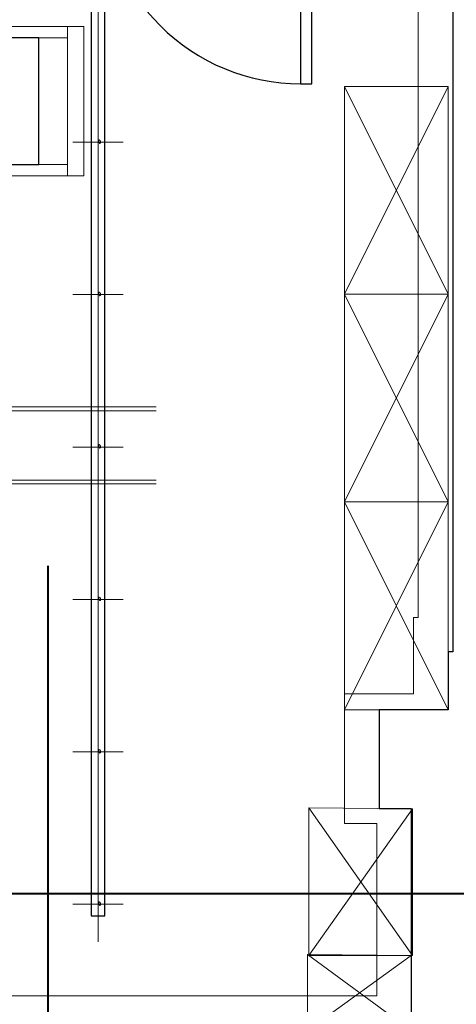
# Model space of a CAD drawing. Header units: millimetres. Extents: x 6612728327 to 6612744462, y 5733542327 to 5733552841.
# Tile 60 of 124: x 6612737577 to 6612737766, y 5733544185 to 5733544612. Entities that reach past the tile are written whole.
import ezdxf

# ---------------------------------------------------------------- set-up
doc = ezdxf.new("R2010")
doc.units = ezdxf.units.MM
doc.header["$MEASUREMENT"] = 0
for name, color, linetype in [('!!!!_SCIANY GRUBE', 7, 'Continuous'), ('_ATECHN-MEBLE', 7, 'Continuous'), ('A_Stolarka_drzw_wew', 192, 'Continuous'), ('EQUIPMENT', 7, 'Continuous'), ('inw_słupy STAL', 7, 'Continuous')]:
    doc.layers.add(name, color=color, linetype=linetype)

msp = doc.modelspace()

# ---------------------------------------------------------------- linework, layer by layer
at = {"layer": '!!!!_SCIANY GRUBE', "color": 7, "lineweight": 30}
for p, q in [((6612737764.516487, 5733544850.844683), (6612737764.516487, 5733544598.844683)), ((6612737764.516487, 5733544598.844683), (6612737764.516487, 5733544539.844683)), ((6612737764.516487, 5733544539.844683), (6612737764.516487, 5733544337.844682)), ((6612737764.516487, 5733544337.844682), (6612737762.516487, 5733544337.844682)), ((6612737762.516487, 5733544337.844682), (6612737762.516487, 5733544312.844682)), ((6612737762.516487, 5733544312.844682), (6612737732.516487, 5733544312.844682)), ((6612737732.516487, 5733544312.844682), (6612737732.516487, 5733544269.844682)), ((6612737746.516487, 5733544269.844682), (6612737732.516487, 5733544269.844682)), ((6612737746.516487, 5733544269.844682), (6612737746.516487, 5733544173.844682))]:
    msp.add_line(p, q, dxfattribs=at)
at = {"layer": '_ATECHN-MEBLE', "color": 7, "lineweight": 18}
for p, q in [((6612737610.735229, 5733544212.248565), (6612737610.735229, 5733544707.097458)), ((6612737604.535229, 5733544608.942627), (6612737525.435228, 5733544608.942627)), ((6612737597.535229, 5733544544.142627), (6612737597.535229, 5733544608.942627)), ((6612737604.535229, 5733544544.142627), (6612737604.535229, 5733544608.942627)), ((6612737597.535229, 5733544603.942627), (6612737525.435228, 5733544603.942627)), ((6612737717.516487, 5733544582.844683), (6612737762.516487, 5733544492.844682)), ((6612737762.516487, 5733544582.844683), (6612737717.516487, 5733544492.844682)), ((6612737599.84451, 5733544558.733685), (6612737621.625946, 5733544558.733685)), ((6612737597.535229, 5733544549.142627), (6612737525.435228, 5733544549.142627)), ((6612737604.535229, 5733544544.142627), (6612737525.435228, 5733544544.142627)), ((6612737599.84451, 5733544492.693686), (6612737621.625946, 5733544492.693686)), ((6612737717.516487, 5733544492.844682), (6612737762.516487, 5733544402.844682)), ((6612737762.516487, 5733544492.844682), (6612737717.516487, 5733544402.844682)), ((6612737430.235229, 5733544444.05165), (6612737635.985229, 5733544444.05165)), ((6612737430.235229, 5733544442.35165), (6612737635.985229, 5733544442.35165)), ((6612737599.84451, 5733544426.653686), (6612737621.625946, 5733544426.653686)), ((6612737430.235229, 5733544412.35165), (6612737635.985229, 5733544412.35165)), ((6612737430.235229, 5733544410.651649), (6612737635.985229, 5733544410.651649)), ((6612737717.516487, 5733544402.844682), (6612737762.516487, 5733544312.844682)), ((6612737762.516487, 5733544402.844682), (6612737717.516487, 5733544312.844682)), ((6612737599.84451, 5733544360.613686), (6612737621.625946, 5733544360.613686)), ((6612737599.84451, 5733544294.573686), (6612737621.625946, 5733544294.573686)), ((6612737702.080876, 5733544270.239658), (6612737747.080876, 5733544206.339665)), ((6612737747.080876, 5733544269.839665), (6612737702.080876, 5733544206.339665)), ((6612737599.84451, 5733544228.533686), (6612737621.625946, 5733544228.533686)), ((6612737701.516487, 5733544206.744675), (6612737746.516487, 5733544173.844682)), ((6612737746.516487, 5733544206.344682), (6612737701.516487, 5733544173.844682))]:
    msp.add_line(p, q, dxfattribs=at)
at = {"layer": '_ATECHN-MEBLE', "color": 7, "lineweight": 18, "flags": 128}
for points in [[(6612737202.516486, 5733544795.844683), (6612737248.516486, 5733544795.844683), (6612737248.516486, 5733544865.844683), (6612737552.864738, 5733544865.844683), (6612737553.364738, 5733544839.844683), (6612737553.364738, 5733544655.093615), (6612737749.516487, 5733544655.093615), (6612737749.516487, 5733544352.844682), (6612737747.516487, 5733544352.844682), (6612737747.516487, 5733544319.702127), (6612737717.516487, 5733544319.702127), (6612737717.516487, 5733544263.506877), (6612737731.516487, 5733544263.506877), (6612737731.516487, 5733544188.844682), (6612737206.516486, 5733544188.844682), (6612737206.516486, 5733544285.844682), (6612737214.016486, 5733544285.844682), (6612737214.016486, 5733544390.844682), (6612737202.516486, 5733544390.844682)], [(6612737762.516487, 5733544492.844682), (6612737762.516487, 5733544582.844683), (6612737717.516487, 5733544582.844683), (6612737717.516487, 5733544492.844682)], [(6612737762.516487, 5733544402.844682), (6612737762.516487, 5733544492.844682), (6612737717.516487, 5733544492.844682), (6612737717.516487, 5733544402.844682)], [(6612737762.516487, 5733544312.844682), (6612737762.516487, 5733544402.844682), (6612737717.516487, 5733544402.844682), (6612737717.516487, 5733544312.844682)], [(6612737747.080876, 5733544206.339665), (6612737747.080876, 5733544269.839665), (6612737702.080876, 5733544270.239658), (6612737702.080876, 5733544206.339665)], [(6612737746.516487, 5733544173.844682), (6612737746.516487, 5733544206.344682), (6612737701.516487, 5733544206.744675), (6612737701.516487, 5733544173.844682)]]:
    msp.add_lwpolyline(points, close=True, dxfattribs=at)
for points in [[(6612737610.735229, 5733544559.858935, -1), (6612737610.735229, 5733544557.608436, -1)], [(6612737610.735229, 5733544493.818935, -1), (6612737610.735229, 5733544491.568436, -1)], [(6612737610.735229, 5733544427.778935, -1), (6612737610.735229, 5733544425.528436, -1)], [(6612737610.735229, 5733544361.738935, -1), (6612737610.735229, 5733544359.488436, -1)], [(6612737610.735229, 5733544295.698936, -1), (6612737610.735229, 5733544293.448436, -1)], [(6612737610.735229, 5733544229.658936, -1), (6612737610.735229, 5733544227.408435, -1)]]:
    msp.add_lwpolyline(points, format="xyb", close=True, dxfattribs=at)
at = {"layer": 'A_Stolarka_drzw_wew', "color": 7, "lineweight": 30}
for p, q in [((6612737698.460614, 5733544670.093504), (6612737698.461555, 5733544584.093504)), ((6612737703.461555, 5733544584.093559), (6612737703.460614, 5733544670.093559)), ((6612737698.461555, 5733544584.093504), (6612737703.461555, 5733544584.093559))]:
    msp.add_line(p, q, dxfattribs=at)
msp.add_arc((6612737698.460614, 5733544670.093504), 86, 180.00054641, 270.00054641, dxfattribs=at)
at = {"layer": 'EQUIPMENT', "color": 7, "lineweight": 30, "flags": 128}
for points in [[(6612737607.735229, 5733544695.913686), (6612737607.735229, 5733544223.513685), (6612737613.735229, 5733544223.513685), (6612737613.735229, 5733544695.913686)], [(6612737585.029704, 5733544549.142627), (6612737585.029704, 5733544603.942627), (6612737530.229704, 5733544603.942627), (6612737530.229704, 5733544549.142627)]]:
    msp.add_lwpolyline(points, close=True, dxfattribs=at)
at = {"layer": 'inw_słupy STAL', "color": 7, "lineweight": 40}
for p, q in [((6612737588.917498, 5733544375.14598), (6612737588.917498, 5733543457.131468)), ((6612737588.917498, 5733544375.14598), (6612737588.917498, 5733543457.131468)), ((6612738193.618263, 5733544233.092226), (6612731668.194652, 5733544233.092226))]:
    msp.add_line(p, q, dxfattribs=at)

doc.saveas('drawing.dxf')
